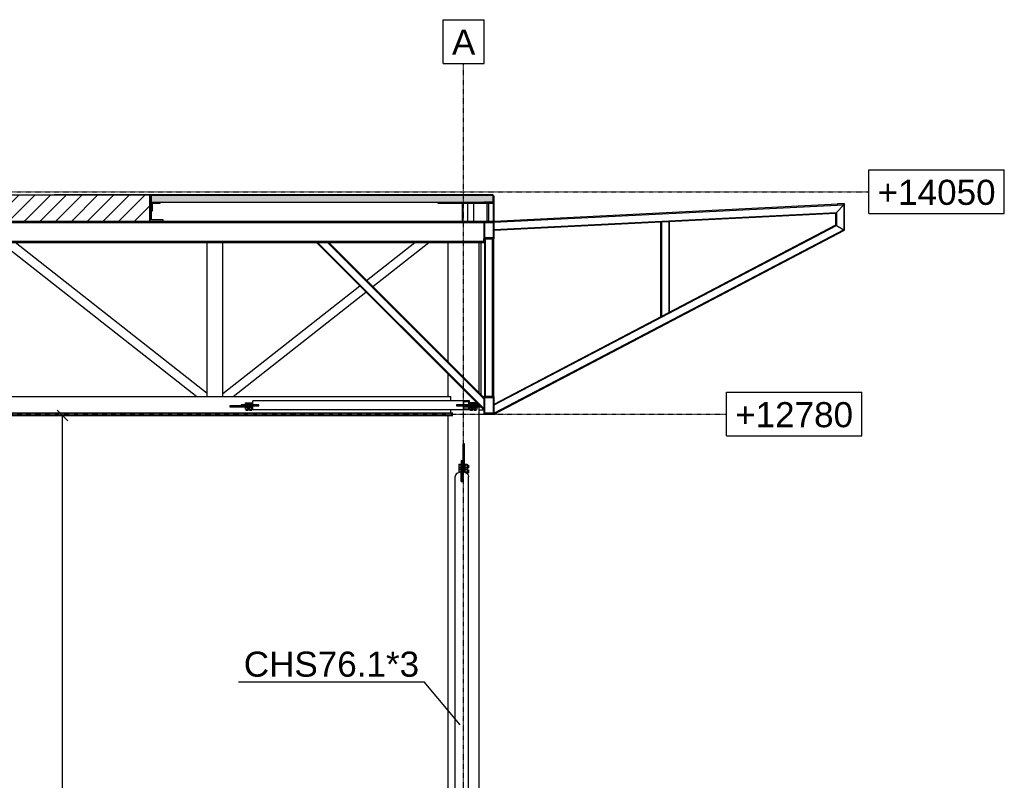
# Model space of a CAD drawing. Header units: millimetres. Extents: x 0 to 142951, y 0 to 27942.
# Tile 63 of 70: x 110778 to 116400, y 5057 to 9401. Entities that reach past the tile are written whole.
import ezdxf

# ---------------------------------------------------------------- set-up
doc = ezdxf.new("R2010")
doc.units = ezdxf.units.MM
doc.linetypes.add('DXK_LINE_DOT2', pattern=[3.9198, 1.9599, -1.9599])
doc.linetypes.add('DXK_LINE_DOT3', pattern=[5.9187, 2.979, -0.9799, 0.9799, -0.9799])
doc.styles.add('Arial', font='ARIAL.TTF', dxfattribs={"height": 0.2})
doc.styles.add('Arial Narrow', font='ARIALN.TTF', dxfattribs={"height": 0.2})

# ---------------------------------------------------------------- blocks, each defined once
blk = doc.blocks.new('Surfacing-83209 - 82209')
at = {"color": 3}
for p, q in [((111225.8, 8401.7), (110975, 8401.7)), ((111037.7, 8400.7), (110975, 8400.7)), ((111037.7, 8401.7), (111037.7, 8400.7)), ((111037.7, 8400.7), (111038.7, 8400.7))]:
    blk.add_line(p, q, dxfattribs=at)
at = {"color": 174, "linetype": 'DXK_LINE_DOT2'}
blk.add_line((111038.7, 8400.7), (111225.8, 8400.7), dxfattribs=at)
blk = doc.blocks.new('Surfacing-83210 - 82209')
at = {"color": 3}
for p, q in [((111038.7, 8400.7), (111038.7, 8401.7)), ((111038.7, 8401.7), (112229.8, 8401.7)), ((111289.4, 8400.7), (111038.7, 8400.7)), ((111288.7, 8400.7), (111288.7, 8401.7))]:
    blk.add_line(p, q, dxfattribs=at)
at = {"color": 174, "linetype": 'DXK_LINE_DOT2'}
blk.add_line((112229.8, 8400.7), (111289.4, 8400.7), dxfattribs=at)
blk = doc.blocks.new('Part-82215 - 82209')
at = {"color": 7}
for p, q in [((113223.7, 7447.6), (113223.7, 8128.7)), ((113401.5, 7269.8), (113401.5, 8128.7)), ((113223.7, 7248.7), (113223.7, 7376.9)), ((113223.7, 4534.7), (113223.7, 7140.7)), ((113401.5, 4534.7), (113401.5, 7189.7)), ((113223.7, 1859.7), (113223.7, 4434.7)), ((113401.5, 1859.7), (113401.5, 4434.7)), ((113223.7, 1859.7), (113401.5, 1859.7))]:
    blk.add_line(p, q, dxfattribs=at)
blk = doc.blocks.new('Part-83139 - 82209')
for points in [[(113453.5, 8352.7), (113447.5, 8352.7), (113447.5, 8248.8), (113453.5, 8248.8)], [(113487.5, 8352.7), (113481.5, 8352.7), (113481.5, 8248.8), (113487.5, 8248.8)]]:
    blk.add_hatch(color=6).paths.add_polyline_path(points)
for p, q in [((113447.5, 8352.7), (113453.5, 8352.7)), ((113447.5, 8248.8), (113447.5, 8352.7)), ((113453.5, 8352.7), (113453.5, 8248.8)), ((113487.5, 8352.7), (113481.5, 8352.7)), ((113481.5, 8352.7), (113481.5, 8248.8)), ((113487.5, 8248.8), (113487.5, 8352.7)), ((113447.5, 8248.8), (113453.5, 8248.8)), ((113481.5, 8248.8), (113487.5, 8248.8))]:
    blk.add_line(p, q)
at = {"color": 7}
blk.add_line((113453.5, 8248.8), (113481.5, 8248.8), dxfattribs=at)
blk = doc.blocks.new('Surfacing-83211 - 82209')
at = {"color": 3}
for p, q in [((111289.4, 8401.7), (113480.1, 8401.7)), ((111289.4, 8400.7), (111289.4, 8401.7)), ((111530.2, 8400.7), (111289.4, 8400.7)), ((111530.2, 8400.7), (111530.2, 8401.7)), ((111530.6, 8400.7), (111530.2, 8400.7)), ((113480.1, 8401.7), (113480.1, 8400.7))]:
    blk.add_line(p, q, dxfattribs=at)
at = {"color": 174, "linetype": 'DXK_LINE_DOT2'}
blk.add_line((113480.1, 8400.7), (111530.6, 8400.7), dxfattribs=at)
blk = doc.blocks.new('Part-83151 - 82209')
blk.add_hatch(color=6).paths.add_polyline_path([(113481.6, 8398.7), (111530.6, 8398.7), (111530.6, 8358.7), (113481.6, 8358.7)])
for p, q in [((111530.6, 8358.7), (111530.6, 8398.7)), ((111530.6, 8398.7), (113481.6, 8398.7)), ((113481.6, 8358.7), (113481.6, 8398.7)), ((111530.6, 8358.7), (113481.6, 8358.7))]:
    blk.add_line(p, q)
blk = doc.blocks.new('GridLine-83216 - 82209')
at = {"color": 6}
for p, q in [((114812.6, 7273.7), (115585.7, 7273.7)), ((114812.6, 7023.7), (114812.6, 7273.7)), ((115585.7, 7023.7), (115585.7, 7273.7)), ((114812.6, 7023.7), (115585.7, 7023.7))]:
    blk.add_line(p, q, dxfattribs=at)
at = {"color": 6, "linetype": 'DXK_LINE_DOT3'}
blk.add_line((87812.6, 7148.7), (114812.6, 7148.7), dxfattribs=at)
at = {"color": 7, "style": 'Arial'}
blk.add_text('+12780', height=143.26, dxfattribs=at).set_placement((114862.6, 7073.7))
blk = doc.blocks.new('Part-83169 - 82209')
at = {"color": 7}
for p, q in [((111289.4, 8398.7), (111289.4, 8400.7)), ((111289.4, 8400.7), (111530.6, 8400.7)), ((111530.2, 8398.7), (111530.2, 8400.7))]:
    blk.add_line(p, q, dxfattribs=at)
blk = doc.blocks.new('Part-83167 - 82209')
at = {"color": 7}
for p, q in [((111289.4, 8400.7), (111038.7, 8400.7)), ((111038.7, 8400.7), (111038.7, 8398.7)), ((111288.7, 8398.7), (111288.7, 8400.7))]:
    blk.add_line(p, q, dxfattribs=at)
blk = doc.blocks.new('Part-82976 - 82209')
at = {"color": 7}
blk.add_line((113401.5, 7173.7), (113426.9, 7173.7), dxfattribs=at)
blk = doc.blocks.new('Part-83064 - 82209')
at = {"color": 7}
for p, q in [((112144, 7201.7), (112041.5, 7201.7)), ((112041.5, 7201.7), (112041.5, 7195.7)), ((112140.5, 7195.7), (112140.5, 7201.7)), ((112144, 7195.7), (112144, 7201.7)), ((112098.1, 7195.7), (112144, 7195.7))]:
    blk.add_line(p, q, dxfattribs=at)
blk = doc.blocks.new('Part-84605 - 82209')
for points in [[(115487.6, 8348.7), (115483.6, 8344.5), (115483.6, 8201.1), (115487.6, 8198.7)], [(115441.6, 8300.4), (115437.6, 8296.2), (115437.6, 8228.9), (115441.6, 8226.5)]]:
    blk.add_hatch(color=6).paths.add_polyline_path(points)
at = {"color": 7}
for p, q in [((115441.6, 8300.4), (115483.6, 8344.5)), ((115441.6, 8226.5), (115483.6, 8201.1))]:
    blk.add_line(p, q, dxfattribs=at)
for p, q in [((115487.6, 8348.7), (115483.6, 8344.5)), ((115483.6, 8344.5), (115483.6, 8201.1)), ((115487.6, 8198.7), (115487.6, 8348.7)), ((115437.6, 8296.2), (115441.6, 8300.4)), ((115437.6, 8228.9), (115437.6, 8296.2)), ((115441.6, 8300.4), (115441.6, 8226.5)), ((115437.6, 8228.9), (115441.6, 8226.5)), ((115483.6, 8201.1), (115487.6, 8198.7))]:
    blk.add_line(p, q)
blk = doc.blocks.new('Part-82391 - 82209')
at = {"color": 7}
for p, q in [((113267.5, 6801.9), (113275.7, 6811)), ((113275.7, 6811), (113288.1, 6817.1)), ((113288.1, 6817.1), (113297.6, 6818.5)), ((113297.6, 6763.5), (113297.6, 6818.5)), ((113307.6, 6763.5), (113307.6, 6818.5)), ((113307.6, 6818.5), (113317.2, 6817.1)), ((113317.2, 6817.1), (113329.5, 6811)), ((113329.5, 6811), (113337.8, 6801.9)), ((113264.6, 6791.2), (113267.5, 6801.9)), ((113264.6, 4640.4), (113264.6, 6791.2)), ((113297.6, 6763.5), (113302.6, 6764.2)), ((113302.6, 6764.2), (113307.6, 6763.5)), ((113337.8, 6801.9), (113340.7, 6791.2)), ((113340.7, 4640.4), (113340.7, 6791.2)), ((113297.6, 4722.6), (113298.6, 4722.7)), ((113297.6, 4722.6), (113297.6, 4613.2)), ((113306.6, 4722.7), (113307.6, 4722.6)), ((113307.6, 4722.6), (113307.6, 4662.1)), ((113288.1, 4666.2), (113275.7, 4660.2)), ((113297.6, 4667.6), (113288.1, 4666.2)), ((113297.6, 4720.4), (113298.6, 4720.5)), ((113297.6, 4670.3), (113298.6, 4670.2)), ((113297.6, 4668.1), (113298.6, 4668)), ((113306.6, 4720.5), (113307.6, 4720.4)), ((113306.6, 4670.2), (113307.6, 4670.3)), ((113306.6, 4668), (113307.6, 4668.1)), ((113317.2, 4666.2), (113307.6, 4667.6)), ((113329.5, 4660.2), (113317.2, 4666.2)), ((113267.5, 4651.1), (113264.6, 4640.4)), ((113264.6, 4640.4), (113267.5, 4629.7)), ((113275.7, 4660.2), (113267.5, 4651.1)), ((113267.5, 4629.7), (113275.7, 4620.6)), ((113267.6, 4640.4), (113270.2, 4650.2)), ((113270.2, 4630.5), (113267.6, 4640.4)), ((113270.2, 4650.2), (113277.8, 4658.6)), ((113277.8, 4622.2), (113270.2, 4630.5)), ((113275.7, 4620.6), (113288.1, 4614.6)), ((113277.8, 4658.6), (113289.2, 4664.2)), ((113289.2, 4616.6), (113277.8, 4622.2)), ((113288.1, 4614.6), (113297.6, 4613.2)), ((113289.2, 4664.2), (113297.6, 4665.4)), ((113297.6, 4615.4), (113289.2, 4616.6)), ((113307.6, 4665.4), (113316, 4664.2)), ((113316, 4616.6), (113314.6, 4616.4)), ((113314.6, 4614.2), (113317.2, 4614.6)), ((113316, 4664.2), (113327.4, 4658.6)), ((113327.4, 4622.2), (113316, 4616.6)), ((113317.2, 4614.6), (113329.5, 4620.6)), ((113327.4, 4658.6), (113335, 4650.2)), ((113335, 4630.5), (113327.4, 4622.2)), ((113337.8, 4651.1), (113329.5, 4660.2)), ((113329.5, 4620.6), (113337.8, 4629.7)), ((113335, 4650.2), (113337.7, 4640.4)), ((113337.7, 4640.4), (113335, 4630.5)), ((113340.7, 4640.4), (113337.8, 4651.1)), ((113337.8, 4629.7), (113340.7, 4640.4))]:
    blk.add_line(p, q, dxfattribs=at)
blk = doc.blocks.new('Part-82393 - 82209')
at = {"color": 7}
for p, q in [((113298.6, 6883.9), (113298.6, 6763.6)), ((113298.6, 6883.9), (113306.6, 6883.9)), ((113306.6, 6883.9), (113306.6, 6763.6)), ((113298.6, 6768.5), (113306.6, 6768.5))]:
    blk.add_line(p, q, dxfattribs=at)
blk = doc.blocks.new('Part-83118 - 82209')
blk.add_hatch(color=6).paths.add_polyline_path([(111596.6, 8257.7), (111530.6, 8257.7), (111530.6, 8398.7), (111521.6, 8398.7), (111521.6, 8248.7), (111596.6, 8248.7)])
for p, q in [((111530.6, 8398.7), (111521.6, 8398.7)), ((111521.6, 8398.7), (111521.6, 8248.7)), ((111530.6, 8257.7), (111530.6, 8398.7)), ((111521.6, 8248.7), (111596.6, 8248.7)), ((111596.6, 8257.7), (111530.6, 8257.7)), ((111596.6, 8248.7), (111596.6, 8257.7))]:
    blk.add_line(p, q)
blk = doc.blocks.new('Part-83116 - 82209')
for points in [[(113427.6, 7180.1), (112479, 8128.7), (112471.9, 8128.7), (113427.6, 7173)], [(113427.6, 7243.7), (112542.6, 8128.7), (112535.5, 8128.7), (113427.6, 7236.6)]]:
    blk.add_hatch(color=6).paths.add_polyline_path(points)
for p, q in [((112479, 8128.7), (112471.9, 8128.7)), ((112471.9, 8128.7), (113427.6, 7173)), ((112479, 8128.7), (113427.6, 7180.1)), ((112542.6, 8128.7), (112535.5, 8128.7)), ((112535.5, 8128.7), (113427.6, 7236.6)), ((113427.6, 7243.7), (112542.6, 8128.7)), ((113427.6, 7236.6), (113427.6, 7243.7)), ((113427.6, 7180.1), (113427.6, 7173))]:
    blk.add_line(p, q)
blk = doc.blocks.new('Bolt-82402 - 82209')
at = {"color": 7}
for p, q in [((113285.6, 6862.2), (113295.6, 6862.2)), ((113285.6, 6862.2), (113285.6, 6835.7)), ((113285.6, 6859.1), (113295.6, 6859.1)), ((113295.6, 6863.6), (113295.6, 6818.2)), ((113295.6, 6863.6), (113298.6, 6863.6)), ((113316.6, 6863.6), (113319.6, 6863.6)), ((113319.6, 6863.6), (113319.6, 6815.9)), ((113319.6, 6862.2), (113332.6, 6862.2)), ((113319.6, 6859.1), (113332.6, 6859.1)), ((113332.6, 6862.2), (113332.6, 6835.7)), ((113285.6, 6845.9), (113295.6, 6845.9)), ((113285.6, 6835.7), (113295.6, 6835.7)), ((113285.6, 6835), (113295.6, 6835)), ((113285.6, 6835), (113285.6, 6815.9)), ((113285.6, 6832), (113295.6, 6832)), ((113285.6, 6818.7), (113295.6, 6818.7)), ((113295.6, 6836.4), (113298.6, 6836.4)), ((113297.6, 6807.1), (113298.6, 6807.1)), ((113306.6, 6856.7), (113308.6, 6856.7)), ((113306.6, 6841.1), (113308.6, 6841.1)), ((113306.6, 6829.6), (113308.6, 6829.6)), ((113306.6, 6814), (113307.6, 6814)), ((113316.6, 6836.4), (113319.6, 6836.4)), ((113319.6, 6845.9), (113332.6, 6845.9)), ((113319.6, 6835.7), (113332.6, 6835.7)), ((113319.6, 6835), (113332.6, 6835)), ((113319.6, 6832), (113332.6, 6832)), ((113319.6, 6818.7), (113332.6, 6818.7)), ((113331.8, 6808.5), (113332.6, 6808.5)), ((113332.6, 6856.7), (113340.6, 6856.7)), ((113332.6, 6841.1), (113340.6, 6841.1)), ((113332.6, 6835), (113332.6, 6808.5)), ((113332.6, 6829.6), (113340.6, 6829.6)), ((113332.6, 6814), (113340.6, 6814)), ((113340.6, 6856.7), (113340.6, 6841.1)), ((113340.6, 6829.6), (113340.6, 6814))]:
    blk.add_line(p, q, dxfattribs=at)
blk = doc.blocks.new('Part-82405 - 82209')
at = {"color": 7}
for p, q in [((113308.6, 6978.7), (113308.6, 6818.3)), ((113316.6, 6978.7), (113308.6, 6978.7)), ((113316.6, 6817.1), (113316.6, 6978.7)), ((113308.6, 6833.7), (113316.6, 6833.7))]:
    blk.add_line(p, q, dxfattribs=at)
blk = doc.blocks.new('GridLine-82413 - 82209')
at = {"color": 6}
for p, q in [((113195.9, 9401.2), (113429.3, 9401.2)), ((113195.9, 9151.2), (113195.9, 9401.2)), ((113429.3, 9151.2), (113429.3, 9401.2)), ((113195.9, 9151.2), (113429.3, 9151.2)), ((113195.9, 622.5), (113429.3, 622.5)), ((113195.9, 372.5), (113195.9, 622.5)), ((113429.3, 372.5), (113429.3, 622.5)), ((113195.9, 372.5), (113429.3, 372.5))]:
    blk.add_line(p, q, dxfattribs=at)
at = {"color": 6, "linetype": 'DXK_LINE_DOT3'}
blk.add_line((113312.6, 622.5), (113312.6, 9151.2), dxfattribs=at)
at = {"color": 7, "style": 'Arial'}
for p in [(113245.9, 9201.2), (113245.9, 422.5)]:
    blk.add_text('A', height=143.3, dxfattribs=at).set_placement(p)
blk = doc.blocks.new('Part-82954 - 82209')
h = blk.add_hatch(color=6)
h.paths.add_polyline_path([(113487.5, 7248.7), (113427.5, 7248.7), (113427.5, 7148.7), (113487.5, 7148.7)])
h.paths.add_polyline_path([(113433.5, 7154.7), (113433.5, 7242.7), (113481.5, 7242.7), (113481.5, 7154.7)])
for p, q in [((113487.5, 7248.7), (113427.5, 7248.7)), ((113427.5, 7248.7), (113427.5, 7148.7)), ((113433.5, 7154.7), (113433.5, 7242.7)), ((113433.5, 7242.7), (113481.5, 7242.7)), ((113481.5, 7242.7), (113481.5, 7154.7)), ((113487.5, 7148.7), (113487.5, 7248.7)), ((113427.5, 7148.7), (113487.5, 7148.7)), ((113481.5, 7154.7), (113433.5, 7154.7))]:
    blk.add_line(p, q)
blk = doc.blocks.new('Part-83144 - 82209')
at = {"color": 7}
for p, q in [((113306.9, 8248.7), (113306.9, 8352.7)), ((113336.9, 8248.7), (113336.9, 8352.7)), ((113371.6, 8248.7), (113371.6, 8352.7)), ((113306.9, 8248.7), (113371.6, 8248.7))]:
    blk.add_line(p, q, dxfattribs=at)
blk = doc.blocks.new('Part-82911 - 82209')
at = {"color": 7}
for p, q in [((110667.6, 8131.5), (111788.7, 7248.7)), ((111847.6, 7266), (110751.9, 8128.7)), ((111847.6, 7248.7), (111847.6, 7266))]:
    blk.add_line(p, q, dxfattribs=at)
blk = doc.blocks.new('Bolt-83069 - 82209')
at = {"color": 7}
for p, q in [((113389.8, 7204.7), (113345.4, 7204.7)), ((113345.4, 7201.7), (113345.4, 7204.7)), ((113346.9, 7204.7), (113346.9, 7212.2)), ((113367, 7212.2), (113346.9, 7212.2)), ((113349.6, 7204.7), (113349.6, 7212.2)), ((113359.6, 7204.7), (113359.6, 7212.2)), ((113366.6, 7201.7), (113366.6, 7204.7)), ((113367, 7204.7), (113367, 7212.2)), ((113368.1, 7204.7), (113368.1, 7212.2)), ((113388.2, 7212.2), (113368.1, 7212.2)), ((113370.8, 7204.7), (113370.8, 7212.2)), ((113380.9, 7204.7), (113380.9, 7212.2)), ((113388.2, 7204.7), (113388.2, 7212.2)), ((113389.8, 7201.7), (113389.8, 7204.7)), ((113345.4, 7186.7), (113345.4, 7189.7)), ((113389.8, 7186.7), (113345.4, 7186.7)), ((113346.4, 7176.7), (113346.4, 7186.7)), ((113367.5, 7176.7), (113346.4, 7176.7)), ((113349.2, 7176.7), (113349.2, 7186.7)), ((113351.2, 7169.7), (113351.2, 7176.7)), ((113362.7, 7169.7), (113351.2, 7169.7)), ((113359.8, 7176.7), (113359.8, 7186.7)), ((113362.7, 7169.7), (113362.7, 7176.7)), ((113366.6, 7186.7), (113366.6, 7189.7)), ((113367.5, 7176.7), (113367.5, 7186.7)), ((113367.6, 7176.7), (113367.6, 7186.7)), ((113388.8, 7176.7), (113367.6, 7176.7)), ((113370.4, 7176.7), (113370.4, 7186.7)), ((113372.4, 7169.7), (113372.4, 7176.7)), ((113384, 7169.7), (113372.4, 7169.7)), ((113381, 7176.7), (113381, 7186.7)), ((113384, 7169.7), (113384, 7176.7)), ((113388.8, 7176.7), (113388.8, 7186.7)), ((113389.8, 7186.7), (113389.8, 7189.7))]:
    blk.add_line(p, q, dxfattribs=at)
blk = doc.blocks.new('Part-82957 - 82209')
for points in [[(113437.5, 8148.7), (113432.5, 8148.7), (113432.5, 7248.7), (113437.5, 7248.7)], [(113482.5, 8148.7), (113477.5, 8148.7), (113477.5, 7248.7), (113482.5, 7248.7)]]:
    blk.add_hatch(color=6).paths.add_polyline_path(points)
for p, q in [((113437.5, 8148.7), (113432.5, 8148.7)), ((113432.5, 8148.7), (113432.5, 7248.7)), ((113437.5, 7248.7), (113437.5, 8148.7)), ((113477.5, 8148.7), (113482.5, 8148.7)), ((113477.5, 7248.7), (113477.5, 8148.7)), ((113482.5, 8148.7), (113482.5, 7248.7)), ((113432.5, 7248.7), (113437.5, 7248.7)), ((113482.5, 7248.7), (113477.5, 7248.7))]:
    blk.add_line(p, q)
blk = doc.blocks.new('Bolt-83065 - 82209')
at = {"color": 7}
for p, q in [((112108.7, 7204.7), (112065.3, 7204.7)), ((112065.3, 7201.7), (112065.3, 7204.7)), ((112066.8, 7204.7), (112066.8, 7212.2)), ((112066.8, 7212.2), (112086.9, 7212.2)), ((112069.5, 7204.7), (112069.5, 7212.2)), ((112079.6, 7204.7), (112079.6, 7212.2)), ((112086.5, 7201.7), (112086.5, 7204.7)), ((112086.9, 7204.7), (112086.9, 7212.2)), ((112088, 7204.7), (112088, 7212.2)), ((112088, 7212.2), (112108.1, 7212.2)), ((112090.7, 7204.7), (112090.7, 7212.2)), ((112100.8, 7204.7), (112100.8, 7212.2)), ((112108.1, 7204.7), (112108.1, 7212.2)), ((112065.3, 7186.7), (112065.3, 7189.7)), ((112108.7, 7186.7), (112065.3, 7186.7)), ((112066.3, 7176.7), (112066.3, 7186.7)), ((112066.3, 7176.7), (112087.5, 7176.7)), ((112069.1, 7176.7), (112069.1, 7186.7)), ((112071.1, 7169.7), (112071.1, 7176.7)), ((112082.7, 7169.7), (112071.1, 7169.7)), ((112079.7, 7176.7), (112079.7, 7186.7)), ((112082.7, 7169.7), (112082.7, 7176.7)), ((112086.5, 7186.7), (112086.5, 7189.7)), ((112087.5, 7176.7), (112087.5, 7186.7)), ((112087.5, 7176.7), (112087.5, 7186.7)), ((112087.5, 7176.7), (112108.7, 7176.7)), ((112090.3, 7176.7), (112090.3, 7186.7)), ((112092.3, 7169.7), (112092.3, 7176.7)), ((112103.9, 7169.7), (112092.3, 7169.7)), ((112100.9, 7176.7), (112100.9, 7186.7)), ((112103.9, 7169.7), (112103.9, 7176.7)), ((112108.7, 7176.7), (112108.7, 7186.7))]:
    blk.add_line(p, q, dxfattribs=at)
blk = doc.blocks.new('Part-82906 - 82209')
at = {"color": 7}
for p, q in [((110672.6, 7248.7), (113238.6, 7248.7)), ((113238.6, 7223.7), (113238.6, 7248.7)), ((113238.6, 7156.7), (113238.6, 7173.7))]:
    blk.add_line(p, q, dxfattribs=at)
blk = doc.blocks.new('Part-82909 - 82209')
at = {"color": 7}
for p, q in [((111847.6, 7248.7), (111847.6, 8128.7)), ((111937.6, 7248.7), (111937.6, 8128.7))]:
    blk.add_line(p, q, dxfattribs=at)
blk = doc.blocks.new('Part-82913 - 82209')
at = {"color": 7}
for p, q in [((112758.8, 7912.5), (113033.3, 8128.7)), ((112794.4, 7876.9), (113114.2, 8128.7)), ((111937.6, 7265.9), (112719.2, 7881.4)), ((111996.6, 7248.7), (112754.8, 7845.8)), ((111937.6, 7248.7), (111937.6, 7265.9))]:
    blk.add_line(p, q, dxfattribs=at)
blk = doc.blocks.new('Part-82953 - 82209')
h = blk.add_hatch(color=6)
h.paths.add_polyline_path([(113487.5, 8248.7), (113427.5, 8248.7), (113427.5, 8148.7), (113487.5, 8148.7)])
h.paths.add_polyline_path([(113433.5, 8154.7), (113433.5, 8242.7), (113481.5, 8242.7), (113481.5, 8154.7)])
for p, q in [((113487.5, 8248.7), (113427.5, 8248.7)), ((113427.5, 8248.7), (113427.5, 8148.7)), ((113433.5, 8154.7), (113433.5, 8242.7)), ((113433.5, 8242.7), (113481.5, 8242.7)), ((113481.5, 8242.7), (113481.5, 8154.7)), ((113487.5, 8148.7), (113487.5, 8248.7)), ((113481.5, 8154.7), (113433.5, 8154.7)), ((113427.5, 8148.7), (113487.5, 8148.7))]:
    blk.add_line(p, q)
blk = doc.blocks.new('Part-82967 - 82209')
at = {"color": 7}
for p, q in [((113422.6, 7248.7), (113427.5, 7248.7)), ((113401.5, 7148.7), (113427.5, 7148.7))]:
    blk.add_line(p, q, dxfattribs=at)
blk = doc.blocks.new('Part-82968 - 82209')
at = {"color": 7}
blk.add_line((113413.3, 7258), (113413.3, 8128.7), dxfattribs=at)
blk = doc.blocks.new('Part-83061 - 82209')
at = {"color": 7}
for p, q in [((112108.7, 7201.7), (112108.7, 7223.7)), ((113346.3, 7223.7), (112108.7, 7223.7)), ((113311, 7201.7), (113311, 7223.7)), ((113342.8, 7218.7), (113314.5, 7218.7)), ((113314.5, 7201.7), (113314.5, 7218.7)), ((113342.8, 7201.7), (113342.8, 7218.7)), ((113346.3, 7201.7), (113346.3, 7223.7)), ((112108.7, 7173.7), (112108.7, 7195.7)), ((113346.3, 7173.7), (112108.7, 7173.7)), ((113311, 7173.7), (113311, 7189.7)), ((113314.5, 7178.7), (113314.5, 7189.7)), ((113314.5, 7178.7), (113342.8, 7178.7)), ((113342.8, 7178.7), (113342.8, 7189.7)), ((113346.3, 7173.7), (113346.3, 7189.7))]:
    blk.add_line(p, q, dxfattribs=at)
blk = doc.blocks.new('Part-83063 - 82209')
at = {"color": 7}
for p, q in [((112098.1, 7195.7), (111978, 7195.7)), ((111978, 7195.7), (111978, 7189.7)), ((111978, 7189.7), (112108.7, 7189.7)), ((112094.5, 7189.7), (112094.5, 7195.7))]:
    blk.add_line(p, q, dxfattribs=at)
blk = doc.blocks.new('Part-83067 - 82209')
at = {"color": 7}
for p, q in [((113404.9, 7195.7), (113311, 7195.7)), ((113311, 7195.7), (113311, 7189.7)), ((113311, 7189.7), (113410.9, 7189.7))]:
    blk.add_line(p, q, dxfattribs=at)
blk = doc.blocks.new('Part-83068 - 82209')
at = {"color": 7}
for p, q in [((113398.9, 7201.7), (113272.1, 7201.7)), ((113272.1, 7201.7), (113272.1, 7195.7)), ((113371.1, 7195.7), (113371.1, 7201.7)), ((113272.1, 7195.7), (113311, 7195.7))]:
    blk.add_line(p, q, dxfattribs=at)
blk = doc.blocks.new('Part-83072 - 82209')
blk.add_hatch(color=6).paths.add_polyline_path([(110641.6, 7148.7), (110640.1, 7152.7), (110635.9, 7155.6), (110630.3, 7156.7), (110624.6, 7155.6), (110620.5, 7152.7), (110619, 7148.7), (110620.5, 7144.7), (110624.6, 7141.8), (110630.3, 7140.7), (110635.9, 7141.8), (110640.1, 7144.7)])
for p, q in [((110620.5, 7152.7), (110619, 7148.7)), ((110619, 7148.7), (110620.5, 7144.7)), ((110624.6, 7155.6), (110620.5, 7152.7)), ((110620.5, 7144.7), (110624.6, 7141.8)), ((110630.3, 7156.7), (110624.6, 7155.6)), ((110624.6, 7141.8), (110630.3, 7140.7)), ((110635.9, 7155.6), (110630.3, 7156.7)), ((110630.3, 7140.7), (110635.9, 7141.8)), ((110640.1, 7152.7), (110635.9, 7155.6)), ((110635.9, 7141.8), (110640.1, 7144.7)), ((110641.6, 7148.7), (110640.1, 7152.7)), ((110640.1, 7144.7), (110641.6, 7148.7))]:
    blk.add_line(p, q)
at = {"color": 7}
for p, q in [((110630.3, 7140.7), (113249.9, 7140.7)), ((110672.6, 7156.7), (113249.9, 7156.7))]:
    blk.add_line(p, q, dxfattribs=at)
blk = doc.blocks.new('Part-83082 - 82209')
for points in [[(115487.6, 8348.7), (113487.5, 8248.7), (113487.5, 8244.7), (115483.6, 8344.5)], [(115441.6, 8300.4), (113487.5, 8202.7), (113487.5, 8198.6), (115437.6, 8296.2)]]:
    blk.add_hatch(color=6).paths.add_polyline_path(points)
for p, q in [((115487.6, 8348.7), (113487.5, 8248.7)), ((113487.5, 8244.7), (115483.6, 8344.5)), ((115483.6, 8344.5), (115487.6, 8348.7)), ((113487.5, 8202.7), (115441.6, 8300.4)), ((113487.5, 8198.6), (115437.6, 8296.2)), ((115441.6, 8300.4), (115437.6, 8296.2)), ((113487.5, 8248.7), (113487.5, 8244.7)), ((113487.5, 8202.7), (113487.5, 8198.6))]:
    blk.add_line(p, q)
at = {"color": 7}
blk.add_line((115441.6, 8300.4), (115483.6, 8344.5), dxfattribs=at)
blk = doc.blocks.new('Surfacing-83212 - 82209')
at = {"color": 3}
for p, q in [((111530.6, 8401.7), (113481.5, 8401.7)), ((111530.6, 8401.7), (111530.6, 8400.7)), ((111530.6, 8401.7), (111530.6, 8400.7)), ((113481.5, 8401.7), (113481.5, 8400.7)), ((113481.5, 8400.7), (113481.5, 8401.7))]:
    blk.add_line(p, q, dxfattribs=at)
at = {"color": 174, "linetype": 'DXK_LINE_DOT2'}
blk.add_line((111530.6, 8400.7), (113481.5, 8400.7), dxfattribs=at)
blk = doc.blocks.new('Part-83083 - 82209')
for points in [[(115441.6, 8226.5), (115437.6, 8228.9), (113487.5, 7205.2), (113487.5, 7200.7)], [(115487.6, 8198.7), (115483.6, 8201.1), (113487.5, 7153.2), (113487.5, 7148.7)]]:
    blk.add_hatch(color=6).paths.add_polyline_path(points)
for p, q in [((113487.5, 7205.2), (115437.6, 8228.9)), ((113487.5, 7200.7), (115441.6, 8226.5)), ((115437.6, 8228.9), (115441.6, 8226.5)), ((115483.6, 8201.1), (113487.5, 7153.2)), ((113487.5, 7148.7), (115487.6, 8198.7)), ((115487.6, 8198.7), (115483.6, 8201.1)), ((113487.5, 7205.2), (113487.5, 7200.7)), ((113487.5, 7153.2), (113487.5, 7148.7))]:
    blk.add_line(p, q)
at = {"color": 7}
blk.add_line((115441.6, 8226.5), (115483.6, 8201.1), dxfattribs=at)
blk = doc.blocks.new('Part-83104 - 82209')
for points in [[(113427.5, 8248.7), (110672.6, 8248.7), (110672.6, 8242.4), (113427.5, 8242.4)], [(113427.5, 8135), (110672.6, 8135), (110672.6, 8128.7), (113427.5, 8128.7)]]:
    blk.add_hatch(color=6).paths.add_polyline_path(points)
for p, q in [((113427.5, 8248.7), (110672.6, 8248.7)), ((110672.6, 8248.7), (110672.6, 8242.4)), ((110672.6, 8242.4), (113427.5, 8242.4)), ((113427.5, 8242.4), (113427.5, 8248.7)), ((113427.5, 8135), (110672.6, 8135)), ((110672.6, 8135), (110672.6, 8128.7)), ((110672.6, 8128.7), (113427.5, 8128.7)), ((113427.5, 8128.7), (113427.5, 8135))]:
    blk.add_line(p, q)
blk = doc.blocks.new('Part-83111 - 82209')
at = {"color": 7}
for p, q in [((110672.6, 8135), (110672.6, 8148.7)), ((113427.5, 8135), (113427.5, 8148.7))]:
    blk.add_line(p, q, dxfattribs=at)
blk = doc.blocks.new('Part-83122 - 82209')
blk.add_hatch(color=6).paths.add_polyline_path([(111580.6, 8358.7), (111530.6, 8358.7), (111530.6, 8308.7), (111536.6, 8308.7), (111536.6, 8352.7), (111580.6, 8352.7)])
for p, q in [((111530.6, 8308.7), (111530.6, 8358.7)), ((111530.6, 8358.7), (111580.6, 8358.7)), ((111536.6, 8308.7), (111536.6, 8352.7)), ((111536.6, 8352.7), (111580.6, 8352.7)), ((111580.6, 8352.7), (111580.6, 8358.7)), ((111530.6, 8308.7), (111536.6, 8308.7))]:
    blk.add_line(p, q)
blk = doc.blocks.new('Part-83130 - 82209')
blk.add_hatch(color=6).paths.add_polyline_path([(113487.6, 8392.7), (113481.6, 8392.7), (113481.6, 8358.7), (113427.6, 8358.7), (113427.6, 8352.7), (113487.6, 8352.7)])
for p, q in [((113487.6, 8392.7), (113481.6, 8392.7)), ((113481.6, 8392.7), (113481.6, 8358.7)), ((113487.6, 8352.7), (113487.6, 8392.7)), ((113481.6, 8358.7), (113427.6, 8358.7)), ((113427.6, 8358.7), (113427.6, 8352.7)), ((113427.6, 8352.7), (113487.6, 8352.7))]:
    blk.add_line(p, q)
blk = doc.blocks.new('Part-83131 - 82209')
at = {"color": 7}
blk.add_line((113165.4, 8352.7), (113427.6, 8352.7), dxfattribs=at)
blk = doc.blocks.new('Part-83168 - 82209')
at = {"color": 7}
for p, q in [((110975, 8400.7), (111038.7, 8400.7)), ((111037.7, 8398.7), (111037.7, 8400.7))]:
    blk.add_line(p, q, dxfattribs=at)
blk = doc.blocks.new('Part-83172 - 82209')
blk.add_hatch(color=6).paths.add_polyline_path([(113481.6, 8400.7), (111530.6, 8400.7), (111530.6, 8398.7), (113481.6, 8398.7)])
for p, q in [((111530.6, 8398.7), (111530.6, 8400.7)), ((111530.6, 8400.7), (113481.6, 8400.7)), ((111530.6, 8398.7), (113481.6, 8398.7)), ((113481.6, 8398.7), (113481.6, 8400.7))]:
    blk.add_line(p, q)
blk = doc.blocks.new('Surfacing-83213 - 82209')
at = {"color": 3}
for p, q in [((113481.6, 8401.7), (111530.6, 8401.7)), ((111530.6, 8401.7), (111530.6, 8400.7)), ((111530.6, 8400.7), (111530.6, 8401.7)), ((113481.6, 8401.7), (113481.6, 8400.7)), ((113481.6, 8401.7), (113481.6, 8400.7))]:
    blk.add_line(p, q, dxfattribs=at)
at = {"color": 174, "linetype": 'DXK_LINE_DOT2'}
blk.add_line((113481.6, 8400.7), (111530.6, 8400.7), dxfattribs=at)
blk = doc.blocks.new('Surfacing-83214 - 82209')
at = {"color": 3}
for p, q in [((113481.6, 8401.7), (111530.6, 8401.7)), ((111530.6, 8401.7), (111530.6, 8400.7)), ((111530.6, 8400.7), (111530.6, 8401.7)), ((113481.6, 8401.7), (113481.6, 8400.7)), ((113481.6, 8401.7), (113481.6, 8400.7))]:
    blk.add_line(p, q, dxfattribs=at)
at = {"color": 174, "linetype": 'DXK_LINE_DOT2'}
blk.add_line((113481.6, 8400.7), (111530.6, 8400.7), dxfattribs=at)
blk = doc.blocks.new('Surfacing-83215 - 82209')
at = {"color": 3}
for p, q in [((113481.6, 8401.7), (111530.6, 8401.7)), ((111530.6, 8401.7), (111530.6, 8400.7)), ((113481.6, 8401.7), (113481.6, 8400.7))]:
    blk.add_line(p, q, dxfattribs=at)
for p, q in [((113481.6, 8401.7), (111530.6, 8401.7)), ((111530.6, 8401.7), (111530.6, 8400.7)), ((111530.6, 8400.7), (113481.6, 8400.7)), ((113481.6, 8400.7), (113481.6, 8401.7))]:
    blk.add_line(p, q)
at = {"color": 174, "linetype": 'DXK_LINE_DOT2'}
blk.add_line((113481.6, 8400.7), (111530.6, 8400.7), dxfattribs=at)
blk = doc.blocks.new('GridLine-83217 - 82209')
at = {"color": 6}
for p, q in [((115626.4, 8543.7), (116399.5, 8543.7)), ((115626.4, 8293.7), (115626.4, 8543.7)), ((116399.5, 8293.7), (116399.5, 8543.7)), ((115626.4, 8293.7), (116399.5, 8293.7))]:
    blk.add_line(p, q, dxfattribs=at)
at = {"color": 6, "linetype": 'DXK_LINE_DOT3'}
blk.add_line((86930.8, 8418.7), (115626.4, 8418.7), dxfattribs=at)
at = {"color": 7, "style": 'Arial'}
blk.add_text('+14050', height=143.26, dxfattribs=at).set_placement((115676.4, 8343.7))
blk = doc.blocks.new('Part-84606 - 82209')
for points in [[(114441.6, 8246.4), (114437.6, 8246.2), (114437.6, 7704), (114441.6, 7706.1)], [(114487.6, 8248.7), (114483.6, 8248.5), (114483.6, 7728.1), (114487.6, 7730.2)]]:
    blk.add_hatch(color=6).paths.add_polyline_path(points)
for p, q in [((114437.6, 8246.2), (114441.6, 8246.4)), ((114437.6, 7704), (114437.6, 8246.2)), ((114441.6, 8246.4), (114441.6, 7706.1)), ((114487.6, 8248.7), (114483.6, 8248.5)), ((114483.6, 8248.5), (114483.6, 7728.1)), ((114487.6, 7730.2), (114487.6, 8248.7)), ((114437.6, 7704), (114441.6, 7706.1)), ((114483.6, 7728.1), (114487.6, 7730.2))]:
    blk.add_line(p, q)
blk = doc.blocks.new('Part-84612 - 82209')
at = {"color": 7}
for p, q in [((115487.6, 8348.7), (115447.6, 8348.7)), ((115447.6, 8348.7), (115447.6, 8346.7))]:
    blk.add_line(p, q, dxfattribs=at)
blk = doc.blocks.new('Part-84723 - 82209')
h = blk.add_hatch()
h.set_pattern_fill('ANSI31', color=6, scale=20, style=0)
h.paths.add_polyline_path([(111521.6, 8398.7), (91103.6, 8398.7), (91103.6, 8248.7), (111521.6, 8248.7)])
for p, q in [((111521.6, 8398.7), (91103.6, 8398.7)), ((111521.6, 8248.7), (111521.6, 8398.7)), ((111521.6, 8248.7), (91103.6, 8248.7))]:
    blk.add_line(p, q)
blk = doc.blocks.new('StraightDimension-85045 - 82209')
at = {"color": 174}
for p, q in [((111052, 7110.7), (110992, 7170.7)), ((110999.3, 7140.7), (111142, 7140.7)), ((111022, 1849.7), (111022, 7140.7)), ((110992, 1879.7), (111052, 1819.7)), ((111740.2, 1849.7), (110902, 1849.7))]:
    blk.add_line(p, q, dxfattribs=at)
at = {"color": 30, "style": 'Arial Narrow'}
blk.add_text('5291', height=143.16, rotation=90.0002, dxfattribs=at).set_placement((110977, 4312.8))
blk = doc.blocks.new('Mark-82545 - 82209')
at = {"color": 136}
for p in [(112027.1, 5618.9), (113292.1, 5373.6)]:
    blk.add_line(p, (113087.9, 5618.9), dxfattribs=at)
at = {"color": 30, "style": 'Arial'}
blk.add_text('CHS76.1*3', height=143.26, dxfattribs=at).set_placement((112057.1, 5648.9))

msp = doc.modelspace()

# ---------------------------------------------------------------- block references
for name in ['GridLine-82413 - 82209', 'GridLine-83217 - 82209', 'Part-84723 - 82209', 'Surfacing-83209 - 82209', 'Part-83168 - 82209', 'Surfacing-83210 - 82209', 'Part-83167 - 82209', 'Surfacing-83211 - 82209', 'Part-83169 - 82209', 'Part-83118 - 82209', 'Surfacing-83212 - 82209', 'Surfacing-83213 - 82209', 'Surfacing-83214 - 82209', 'Surfacing-83215 - 82209', 'Part-83172 - 82209', 'Part-83151 - 82209', 'Part-83130 - 82209', 'Part-83122 - 82209', 'Part-83131 - 82209', 'Part-83144 - 82209', 'Part-83139 - 82209', 'Part-83082 - 82209', 'Part-84605 - 82209', 'Part-84612 - 82209', 'Part-83104 - 82209', 'Part-82953 - 82209', 'Part-83083 - 82209', 'Part-84606 - 82209', 'Part-82911 - 82209', 'Part-83111 - 82209', 'Part-82909 - 82209', 'Part-82913 - 82209', 'Part-83116 - 82209', 'Part-82215 - 82209', 'Part-82968 - 82209', 'Part-82957 - 82209', 'GridLine-83216 - 82209', 'Part-82906 - 82209', 'Part-83064 - 82209', 'Bolt-83065 - 82209', 'Part-83061 - 82209', 'Part-83068 - 82209', 'Bolt-83069 - 82209', 'Part-82967 - 82209', 'Part-82954 - 82209', 'Part-83072 - 82209', 'StraightDimension-85045 - 82209', 'Part-83063 - 82209', 'Part-83067 - 82209', 'Part-82976 - 82209', 'Part-82405 - 82209', 'Bolt-82402 - 82209', 'Part-82393 - 82209', 'Part-82391 - 82209', 'Mark-82545 - 82209']:
    msp.add_blockref(name, (0, 0))

doc.saveas('drawing.dxf')
